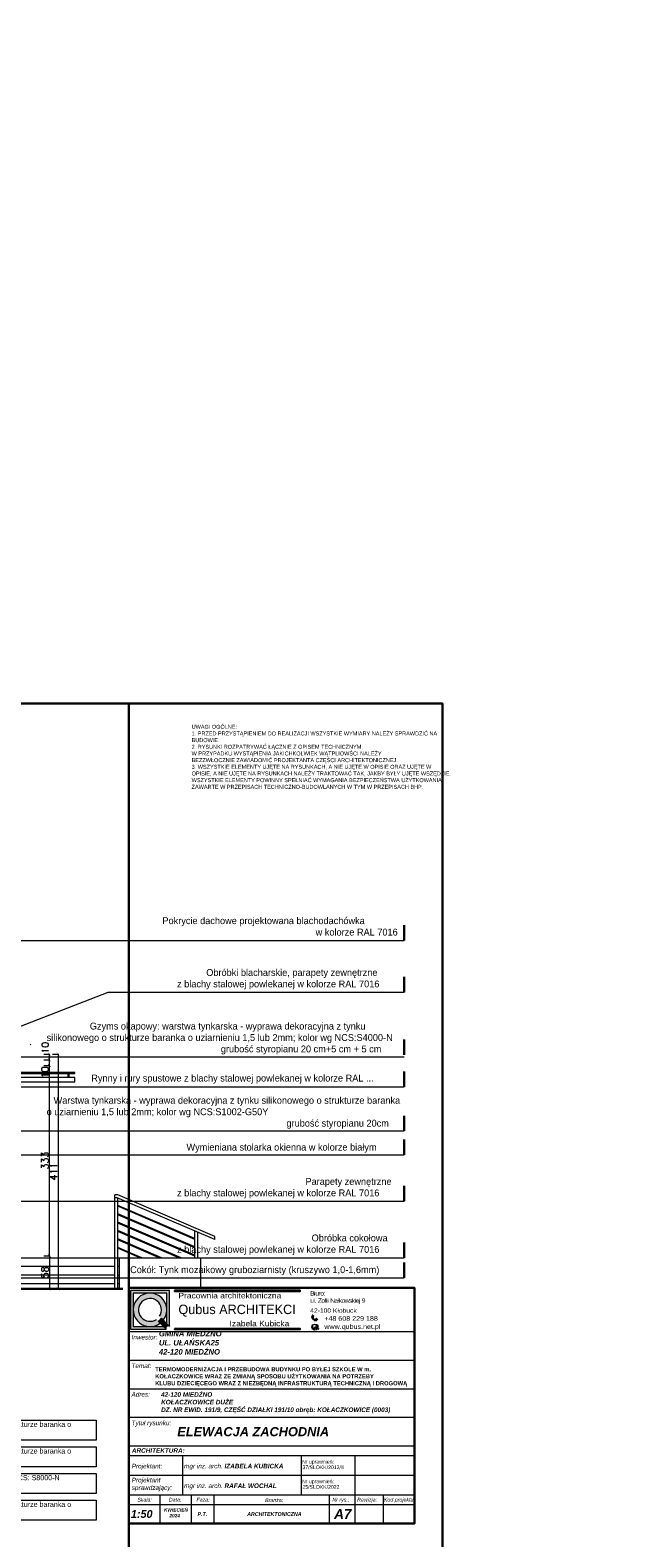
# Model space of a CAD drawing. Header units: millimetres. Extents: x -740 to 33545, y -26688 to 22494.
# Tile 46 of 256: x 5388 to 6449, y 9599 to 12237. Entities that reach past the tile are written whole.
import ezdxf
from ezdxf.enums import TextEntityAlignment as Align

# ---------------------------------------------------------------- set-up
doc = ezdxf.new("R2010")
doc.units = ezdxf.units.MM
doc.header["$MEASUREMENT"] = 0
doc.linetypes.add('ArchiTECH.PC Solid Line Type', pattern=[0])
doc.layers.get('Defpoints').update_dxf_attribs({"color": 252})
doc.layers.add('a3', color=252, linetype='Continuous', lineweight=30, plot=False)
for name, color, linetype, lineweight in [('A_l.widokowa', 252, 'Continuous', 18), ('l. przekrojowa', 252, 'Continuous', 30), ('l.widokowa', 252, 'Continuous', 15), ('l.wypełnien', 252, 'Continuous', 5), ('wymiarowanie', 252, 'Continuous', 9)]:
    doc.layers.add(name, color=color, linetype=linetype, lineweight=lineweight)
doc.styles.add('ArchiTECHStyle1', font='arial.ttf', dxfattribs={"height": 0.16})
doc.styles.add('Roman', font='SIMPLEX')
doc.styles.add('styl2', font='simplex.shx')
doc.dimstyles.new('Skala 1-50', dxfattribs={"dimtxt": 12, "dimasz": 5, "dimexe": 1, "dimexo": 1, "dimgap": 1.5, "dimtad": 1, "dimdec": 1, "dimrnd": 0.5, "dimtxsty": 'styl2', "dimblk": 'ARCHTICK', "dimcen": 5, "dimadec": 0, "dimazin": 0, "dimtfac": 1, "dimtdec": 1, "dimtmove": 1, "dimatfit": 3, "dimldrblk": 'ARCHTICK', "dimfxl": 0, "dimlwd": -1, "dimlwe": -1, "dimarcsym": 0})

# ---------------------------------------------------------------- blocks, each defined once
blk = doc.blocks.new('_ArchTick')
at = {"color": 0, "linetype": 'ByBlock', "const_width": 0.15}
blk.add_lwpolyline([(-0.5, -0.5), (0.5, 0.5)], dxfattribs=at)
blk = doc.blocks.new('*D1987')
at = {"layer": 'Defpoints', "color": 0}
for p in [(5378, 10092.9), (5380.6, 10034.9), (5421.5, 10034.9)]:
    blk.add_point(p, dxfattribs=at)
at = {"layer": 'wymiarowanie', "color": 0}
for p, q in [((5411.5, 10092.9), (5422.5, 10092.9)), ((5421.5, 10092.9), (5421.5, 10034.9)), ((5411.5, 10034.9), (5422.5, 10034.9))]:
    blk.add_line(p, q, dxfattribs=at)
at = {"layer": 'wymiarowanie', "color": 0, "xscale": 5, "yscale": 5, "zscale": 5}
for p, rotation in [((5421.5, 10092.9), 90), ((5421.5, 10034.9), 270)]:
    blk.add_blockref('_ArchTick', p, dxfattribs=dict(at, rotation=rotation))
at = {"layer": 'wymiarowanie', "color": 0, "insert": (5413.7, 10063.9), "char_height": 12, "attachment_point": 5, "rotation": 90, "style": 'styl2'}
blk.add_mtext('58', dxfattribs=at)
blk = doc.blocks.new('*D1988')
at = {"layer": 'Defpoints', "color": 0}
for p in [(5383, 10425.9), (5421.5, 10425.9), (5346.1, 10092.9)]:
    blk.add_point(p, dxfattribs=at)
at = {"layer": 'wymiarowanie', "color": 0}
for p, q in [((5411.5, 10425.9), (5422.5, 10425.9)), ((5421.5, 10092.9), (5421.5, 10425.9)), ((5411.5, 10092.9), (5422.5, 10092.9))]:
    blk.add_line(p, q, dxfattribs=at)
at = {"layer": 'wymiarowanie', "color": 0, "xscale": 5, "yscale": 5, "zscale": 5}
for p, rotation in [((5421.5, 10425.9), 90), ((5421.5, 10092.9), 270)]:
    blk.add_blockref('_ArchTick', p, dxfattribs=dict(at, rotation=rotation))
at = {"layer": 'wymiarowanie', "color": 0, "insert": (5413.7, 10259.4), "char_height": 12, "attachment_point": 5, "rotation": 90, "style": 'styl2'}
blk.add_mtext('333', dxfattribs=at)
blk = doc.blocks.new('*D1989')
at = {"layer": 'Defpoints', "color": 0}
for p in [(5383, 10425.9), (5388, 10435.9), (5421.5, 10435.9)]:
    blk.add_point(p, dxfattribs=at)
at = {"layer": 'wymiarowanie', "color": 0}
for p, q in [((5411.5, 10435.9), (5422.5, 10435.9)), ((5411.5, 10425.9), (5422.5, 10425.9)), ((5421.5, 10425.9), (5421.5, 10435.9))]:
    blk.add_line(p, q, dxfattribs=at)
at = {"layer": 'wymiarowanie', "color": 0, "xscale": 5, "yscale": 5, "zscale": 5}
for p, rotation in [((5421.5, 10435.9), 90), ((5421.5, 10425.9), 270)]:
    blk.add_blockref('_ArchTick', p, dxfattribs=dict(at, rotation=rotation))
at = {"layer": 'wymiarowanie', "color": 0, "insert": (5413.7, 10413.9), "char_height": 12, "attachment_point": 5, "rotation": 90, "style": 'styl2'}
blk.add_mtext('10', dxfattribs=at)
blk = doc.blocks.new('*D1990')
at = {"layer": 'Defpoints', "color": 0}
for p in [(5388, 10445.8), (5388, 10435.9), (5421.5, 10445.8)]:
    blk.add_point(p, dxfattribs=at)
at = {"layer": 'wymiarowanie', "color": 0}
for p, q in [((5411.5, 10445.8), (5422.5, 10445.8)), ((5411.5, 10435.9), (5422.5, 10435.9)), ((5421.5, 10435.9), (5421.5, 10445.8))]:
    blk.add_line(p, q, dxfattribs=at)
at = {"layer": 'wymiarowanie', "color": 0, "xscale": 5, "yscale": 5, "zscale": 5}
for p, rotation in [((5421.5, 10445.8), 90), ((5421.5, 10435.9), 270)]:
    blk.add_blockref('_ArchTick', p, dxfattribs=dict(at, rotation=rotation))
at = {"layer": 'wymiarowanie', "color": 0, "insert": (5414.1, 10457), "char_height": 12, "attachment_point": 5, "rotation": 90, "style": 'styl2'}
blk.add_mtext('10', dxfattribs=at)
blk = doc.blocks.new('*D1991')
at = {"layer": 'Defpoints', "color": 0}
for p in [(5411.5, 10445.8), (5411.5, 10034.9), (5436.7, 10034.9)]:
    blk.add_point(p, dxfattribs=at)
at = {"layer": 'wymiarowanie', "color": 0}
for p, q in [((5426.7, 10445.8), (5437.7, 10445.8)), ((5436.7, 10445.8), (5436.7, 10034.9)), ((5426.7, 10034.9), (5437.7, 10034.9))]:
    blk.add_line(p, q, dxfattribs=at)
at = {"layer": 'wymiarowanie', "color": 0, "xscale": 5, "yscale": 5, "zscale": 5}
for p, rotation in [((5436.7, 10445.8), 90), ((5436.7, 10034.9), 270)]:
    blk.add_blockref('_ArchTick', p, dxfattribs=dict(at, rotation=rotation))
at = {"layer": 'wymiarowanie', "color": 0, "insert": (5429, 10240.3), "char_height": 12, "attachment_point": 5, "rotation": 90, "style": 'styl2'}
blk.add_mtext('411', dxfattribs=at)

msp = doc.modelspace()

# ---------------------------------------------------------------- hatches: boundary and pattern name
for points in [[(5640.16, 10032.31), (5640.16, 10031.28), (5860.47, 10031.28), (5860.47, 10032.31)], [(5640.16, 9965.28), (5640.16, 9964.24), (5860.47, 9964.24), (5860.47, 9965.28)]]:
    msp.add_hatch(color=256).paths.add_polyline_path(points)
at = {"layer": 'l.wypełnien'}
h = msp.add_hatch(color=256, dxfattribs=at)
h.paths.add_polyline_path([(5455.1, 10405.15), (5455.1, 10411.65), (5454.35, 10411.65), (5454.35, 10405.15)])
h.paths.add_polyline_path([(5455.85, 10405.15), (5455.85, 10411.65), (5455.1, 10411.65), (5455.1, 10405.15)])
h.paths.add_polyline_path([(5455.1, 10411.65), (5455.85, 10411.65), (5457.1, 10411.65), (5457.1, 10412.15), (5455.1, 10412.15)])
h.paths.add_polyline_path([(5453.1, 10411.65), (5454.35, 10411.65), (5455.1, 10411.65), (5455.1, 10412.15), (5453.1, 10412.15)])
at = {"layer": 'wymiarowanie'}
h = msp.add_hatch(color=256, dxfattribs=at)
h.paths.add_polyline_path([(5563.48, 10032.31), (5631.54, 10032.31), (5631.54, 9969.72), (5629.48, 9971.78), (5626.87, 9974.39), (5626.87, 9998.28), (5626.87, 10027.64), (5597.51, 10027.64), (5568.15, 10027.64), (5568.15, 9998.28), (5568.15, 9968.92), (5597.51, 9968.92), (5621.4, 9968.92), (5624.01, 9966.31), (5626.07, 9964.24), (5563.48, 9964.24)])
h.paths.add_polyline_path([(5568.15, 9998.28, -0.4142136), (5597.51, 10027.64, -0.4142136), (5626.87, 9998.28, -0.1647641), (5620.83, 9980.43), (5617.49, 9983.77), (5614.13, 9987.13, 10.2455423), (5608.66, 9981.65), (5612.02, 9978.3), (5615.35, 9974.96, -0.1647641), (5597.51, 9968.92, -0.4142136)])
for points in [[(5612.02, 9978.3, 0.0788738), (5617.49, 9983.77), (5620.83, 9980.43), (5626.87, 9974.39), (5629.48, 9971.78, -0.046709), (5624.01, 9966.31), (5621.4, 9968.92), (5615.35, 9974.96)], [(5889.39, 9963.91, 0.0114248), (5889.58, 9964.06), (5889.58, 9963.64)], [(5891.45, 9968.35), (5892.24, 9968.28), (5891.45, 9967.83, 0.0122344), (5891.46, 9968.09, 0.0123937)]]:
    msp.add_hatch(color=256, dxfattribs=at).paths.add_polyline_path(points)
h = msp.add_hatch(color=256, dxfattribs=at)
h.paths.add_polyline_path([(5884.21, 9982.94), (5883.18, 9983.87, -0.2257017), (5882.91, 9985.43), (5880.46, 9987.63, 0.1923995), (5881.01, 9983.98, 0.0725634), (5882.96, 9981.56)])
h.paths.add_polyline_path([(5881.07, 9988.32), (5883.36, 9986.26), (5884.37, 9987.38), (5882.08, 9989.44)])
h = msp.add_hatch(color=256, dxfattribs=at)
h.paths.add_polyline_path([(5885.88, 9968.84), (5890.99, 9965.91, -0.0172131), (5890.83, 9965.59), (5890.32, 9965.88, 0.008189), (5890.31, 9965.89, 0.5397497), (5889.56, 9965.5), (5889.58, 9964.06, -0.0114248), (5889.39, 9963.91)])
h.paths.add_polyline_path([(5885.88, 9968.84), (5891.45, 9968.35, -0.0123937), (5891.46, 9968.09, -0.0122344), (5891.45, 9967.83), (5890.63, 9967.36, 0.5397497), (5890.66, 9966.52, 0.008189), (5890.68, 9966.51), (5891.13, 9966.25, -0.0173245), (5890.99, 9965.91)])
h.paths.add_polyline_path([(5881.9, 9971.1, 0.4200987), (5882.16, 9969.84, -0.5369957), (5882.38, 9969.14, 0.2016291), (5882.16, 9967.83, 0.1070222), (5882.74, 9967, 0), (5882.74, 9967, -0.4365565), (5882.74, 9966.57, 0.1470815), (5882.23, 9966.14, 0.2070349), (5882.17, 9965.5, -0.421728), (5881.96, 9965, -0.3199581)])
h.paths.add_polyline_path([(5882.89, 9964.02, 0.4961021), (5883.76, 9964.53, -0.1925824), (5883.99, 9965.67, -0.3611399), (5884.72, 9965.65, 0.3674112), (5885.55, 9965.53, -1.0208574), (5885.81, 9965.39, -0.1185898), (5885.22, 9964.71, 0.3247332), (5885.16, 9963.9, 0.305926), (5886.66, 9962.85, -0.195201)])
h.paths.add_polyline_path([(5884.67, 9973.11, -0.2349861), (5889.28, 9972.34, 0.5278165), (5888.64, 9971.49, 0.1272686), (5887.84, 9971.82, -0.1207092), (5886.01, 9972.48, 0.0977798)])
h.paths.add_polyline_path([(5888.96, 9969.91, 0.3379247), (5889.26, 9970.56, 0.2733122), (5891.16, 9969.84, -0.0235046), (5891.3, 9969.37, -0.1267146)])
h.paths.add_polyline_path([(5890.99, 9965.91, 0.0173245), (5891.13, 9966.25), (5892.81, 9965.29), (5892.63, 9964.98)])
h.paths.add_polyline_path([(5890.99, 9965.91), (5892.63, 9964.98), (5892.45, 9964.66), (5890.83, 9965.59, 0.0172131)])
h = msp.add_hatch(color=256, dxfattribs=at)
h.paths.add_polyline_path([(5884.21, 9982.94), (5885.24, 9982.02, 0.2257017), (5886.81, 9981.91), (5889.26, 9979.71, -0.1923995), (5885.57, 9979.87, -0.0725634), (5882.96, 9981.56)])
h.paths.add_polyline_path([(5889.88, 9980.39), (5887.59, 9982.44), (5888.6, 9983.56), (5890.89, 9981.5)])

# ---------------------------------------------------------------- linework, layer by layer
for p, q in [((5624.01, 9966.31), (5626.07, 9964.24)), ((5629.48, 9971.78), (5631.54, 9969.72))]:
    msp.add_line(p, q)
for points in [[(5640.16, 10032.31), (5640.16, 10031.28), (5860.47, 10031.28), (5860.47, 10032.31)], [(5640.16, 9965.28), (5640.16, 9964.24), (5860.47, 9964.24), (5860.47, 9965.28)]]:
    msp.add_lwpolyline(points, close=True)
at = {"layer": 'a3'}
for points in [[(3460.21, 11059.38), (3460.21, 9574.38), (5560.21, 9574.38), (5560.21, 11059.38), (3460.21, 11059.38)], [(4009.32, 11059.38), (4009.32, 9574.38), (6109.32, 9574.38), (6109.32, 11059.38), (4009.32, 11059.38)]]:
    msp.add_lwpolyline(points, dxfattribs=at)
at = {"layer": 'A_l.widokowa'}
for p, q in [((5454.35, 10405.15), (5454.35, 10411.65)), ((5455.85, 10405.15), (5455.85, 10411.65)), ((5536.1, 10034.9), (5536.1, 10199.6)), ((5541.1, 10199.6), (5536.1, 10199.6)), ((5540.08, 10194.6), (5536.1, 10194.6)), ((5711.11, 10121.3), (5540.08, 10194.6)), ((5711.11, 10126.74), (5541.1, 10199.6)), ((5541.1, 10034.9), (5541.1, 10194.6)), ((5676.11, 10123.24), (5541.1, 10181.1)), ((5676.11, 10121.61), (5541.1, 10179.47)), ((5676.11, 10108.56), (5541.1, 10166.41)), ((5676.11, 10106.93), (5541.1, 10164.78)), ((5676.11, 10093.87), (5541.1, 10151.73)), ((5676.11, 10092.24), (5541.1, 10150.1)), ((5651.81, 10089.6), (5541.1, 10137.04)), ((5648, 10089.6), (5541.1, 10135.41)), ((5617.54, 10089.6), (5541.1, 10122.35)), ((5613.73, 10089.6), (5541.1, 10120.72)), ((5583.26, 10089.6), (5541.1, 10107.66)), ((5579.45, 10089.6), (5541.1, 10106.03)), ((5544.1, 10034.9), (5544.1, 10089.6))]:
    msp.add_line(p, q, dxfattribs=at)
for points in [[(5360.82, 10412.15), (5466.1, 10412.15), (5466.1, 10413.65), (5360.82, 10413.65)], [(5360.82, 10397.15), (5466.1, 10397.15), (5466.1, 10405.15), (5360.82, 10405.15)], [(5363.71, 10089.6), (5536.1, 10089.6)], [(5541.1, 10089.6), (5686.11, 10089.6)], [(5363.71, 10074.6), (5536.1, 10074.6)], [(5363.71, 10059.6), (5536.1, 10059.6)], [(5541.1, 10074.6), (5544.1, 10074.6)], [(5541.1, 10059.6), (5544.1, 10059.6)], [(5363.71, 10044.6), (5536.1, 10044.6)], [(5541.1, 10044.6), (5544.1, 10044.6)]]:
    msp.add_lwpolyline(points, dxfattribs=at)
msp.add_lwpolyline([(5453.1, 10411.65), (5457.1, 10411.65), (5457.1, 10412.15), (5453.1, 10412.15)], close=True, dxfattribs=at)
at = {"layer": 'l. przekrojowa'}
for p in [(3626.8, 10034.9), (5348.71, 10034.9)]:
    msp.add_line(p, (5549.99, 10034.9), dxfattribs=at)
at = {"layer": 'l.widokowa'}
for p, q in [((5387.59, 10462.93), (5388.78, 10462.24)), ((5676.11, 10089.6), (5676.11, 10136.3)), ((5681.11, 10089.6), (5681.11, 10134.16)), ((5711.11, 10121.3), (5711.11, 10126.74))]:
    msp.add_line(p, q, dxfattribs=at)
msp.add_lwpolyline([(5681.11, 10089.6), (5686.11, 10089.6), (5686.11, 10039.29)], dxfattribs=at)
at = {"layer": 'wymiarowanie', "lineweight": 30}
for p, q in [((6042.39, 10644.69), (6042.39, 10671.38)), ((6042.39, 10554.03), (6042.39, 10580.72)), ((6042.39, 10444.47), (6042.39, 10471.16)), ((6042.39, 10388.78), (6042.39, 10415.47)), ((6042.39, 10311.39), (6042.39, 10338.08)), ((6042.39, 10269.4), (6042.39, 10296.09)), ((6042.39, 10188.4), (6042.39, 10215.1)), ((6042.39, 10089.6), (6042.39, 10116.29)), ((6042.39, 10054.38), (6042.39, 10081.08))]:
    msp.add_line(p, q, dxfattribs=at)
at = {"layer": 'wymiarowanie'}
for p, q in [((5031.29, 10644.69), (6042.39, 10644.69)), ((5300.61, 10467.35), (5524.48, 10554.03)), ((5524.48, 10554.03), (6042.39, 10554.03)), ((5199.59, 10441.28), (6042.39, 10441.28)), ((5359.8, 10388.78), (6042.39, 10388.78)), ((5248.11, 10311.39), (6042.39, 10311.39)), ((4922.47, 10269.4), (6042.39, 10269.4)), ((4932.47, 10188.4), (6042.39, 10188.4)), ((5298.88, 10089.6), (6042.39, 10089.6)), ((5312.65, 10054.38), (6042.39, 10054.38)), ((5624.01, 9966.31), (5612.02, 9978.3)), ((5629.48, 9971.78), (5617.49, 9983.77)), ((5880.46, 9987.63), (5882.91, 9985.43)), ((5882.08, 9989.44), (5881.07, 9988.32)), ((5881.07, 9988.32), (5883.36, 9986.26)), ((5882.08, 9989.44), (5884.37, 9987.38)), ((5883.18, 9983.87), (5887.58, 9979.9)), ((5883.36, 9986.26), (5884.37, 9987.38)), ((5889.26, 9979.71), (5886.81, 9981.91)), ((5887.59, 9982.44), (5888.6, 9983.56)), ((5889.88, 9980.39), (5887.59, 9982.44)), ((5890.89, 9981.5), (5888.6, 9983.56)), ((5890.89, 9981.5), (5889.88, 9980.39)), ((5892.24, 9968.28), (5885.88, 9968.84)), ((5885.88, 9968.84), (5892.63, 9964.98)), ((5889.58, 9963.64), (5885.88, 9968.84)), ((5889.56, 9965.5), (5889.58, 9963.64)), ((5890.31, 9965.89), (5892.45, 9964.66)), ((5890.63, 9967.36), (5892.24, 9968.28)), ((5890.66, 9966.52), (5892.81, 9965.29)), ((5892.63, 9964.98), (5892.45, 9964.66)), ((5892.63, 9964.98), (5892.81, 9965.29))]:
    msp.add_line(p, q, dxfattribs=at)
at = {"layer": 'wymiarowanie', "linetype": 'ArchiTECH.PC Solid Line Type', "lineweight": 9}
for p, q in [((5560.21, 9760.39), (5560.21, 10010.39)), ((5560.21, 9960.39), (6060.21, 9960.39)), ((5560.21, 9910.39), (6060.21, 9910.39)), ((5560.21, 9860.39), (6060.21, 9860.39)), ((5560.21, 9810.39), (6060.21, 9810.39)), ((5560.21, 9693.19), (5560.21, 9760.39)), ((5560.21, 9760.39), (6060.21, 9760.39)), ((5560.21, 9743.19), (6060.21, 9743.19)), ((5654.2, 9743.19), (5654.2, 9674.38)), ((5862.17, 9743.19), (5862.17, 9674.38)), ((5955.84, 9743.19), (5955.84, 9674.38)), ((5560.21, 9708.78), (6060.21, 9708.78)), ((5560.21, 9674.38), (6060.21, 9674.38)), ((5560.21, 9674.38), (6060.21, 9674.38)), ((5560.21, 9674.38), (6060.21, 9674.38)), ((5560.21, 9674.38), (6060.21, 9674.38)), ((5560.21, 9674.38), (6060.21, 9674.38)), ((5560.21, 9657.71), (6060.21, 9657.71)), ((5614.9, 9674.38), (5614.9, 9624.38)), ((5669.59, 9674.38), (5669.59, 9624.38)), ((5709.41, 9674.38), (5709.41, 9624.38)), ((5911.02, 9674.38), (5911.02, 9624.38)), ((5955.84, 9674.38), (5955.84, 9624.38)), ((6005.52, 9674.38), (6005.52, 9624.38))]:
    msp.add_line(p, q, dxfattribs=at)
at = {"layer": 'wymiarowanie', "lineweight": 30}
msp.add_lwpolyline([(5560.21, 10037), (6060.21, 10037), (6060.21, 9624.38), (5560.21, 9624.38)], close=True, dxfattribs=at)
at = {"layer": 'wymiarowanie'}
for points in [[(5631.54, 9969.72), (5631.54, 10032.31), (5563.48, 10032.31), (5563.48, 9964.24), (5626.07, 9964.24)], [(5626.87, 9974.39), (5626.87, 10027.64), (5568.15, 10027.64), (5568.15, 9968.92), (5621.4, 9968.92)]]:
    msp.add_lwpolyline(points, dxfattribs=at)
for points in [[(4971.63, 9805.13), (5503.38, 9805.13), (5503.38, 9770.57), (4971.63, 9770.57)], [(4971.63, 9758.46), (5503.38, 9758.46), (5503.38, 9723.9), (4971.63, 9723.9)], [(4971.63, 9711.78), (5503.38, 9711.78), (5503.38, 9677.22), (4971.63, 9677.22)], [(4971.63, 9665.1), (5503.38, 9665.1), (5503.38, 9630.54), (4971.63, 9630.54)]]:
    msp.add_lwpolyline(points, close=True, dxfattribs=at)
at = {"layer": 'wymiarowanie', "lineweight": 13}
msp.add_circle((5886.21, 9968.09), 5.25, dxfattribs=at)
at = {"layer": 'wymiarowanie'}
for centre, radius, start, end in [((5597.51, 9998.28), 29.36, 322.57509, 307.42491), ((5597.51, 9998.28), 20.02, 326.14921, 303.85079), ((5597.51, 9998.28), 24.69, 305.9804, 324.0196), ((5885.31, 9986.48), 4.98, 166.67958, 210.24197), ((5890.26, 9989.47), 10.76, 210.73037, 227.33158), ((5884.68, 9984.93), 1.84, 164.3158, 215.19037), ((5890.07, 9989.64), 10.76, 228.6417, 245.24291), ((5883.74, 9969.4), 3.82, 53.63525, 75.97372), ((5886.13, 9983.62), 1.84, 240.78291, 291.65748), ((5887.61, 9984.41), 4.98, 245.7313, 289.2937), ((5888.27, 9975.9), 4.1, 236.50654, 264.03785), ((5889.25, 9971.7), 0.649, 87.29907, 197.66327), ((5597.51, 9998.28), 41.52, 309.65143, 320.34857), ((5882.64, 9970.59), 0.895, 145.81653, 236.96537), ((5881.82, 9965.35), 0.379, 291.2453, 22.71136), ((5883.83, 9968.23), 1.71, 147.73007, 193.32869), ((5882.94, 9965.75), 0.809, 150.948, 197.73589), ((5882.04, 9969.42), 0.443, 321.3211, 74.26354), ((5884.37, 9968.75), 2.39, 202.61984, 227.05452), ((5883.21, 9965.51), 1.16, 113.52157, 146.9902), ((5882.54, 9966.78), 0.293, 313.10426, 47.44022), ((5883.13, 9964.61), 0.638, 247.55357, 353.09799), ((5885.31, 9964.82), 1.57, 147.18676, 190.78958), ((5884.34, 9965.22), 0.575, 48.68881, 128.11552), ((5885.21, 9966.08), 0.646, 221.07993, 301.77551), ((5885.75, 9964.26), 0.69, 140.11365, 212.07498), ((5886.68, 9964.49), 1.63, 201.19555, 269.23648), ((5884.1, 9966.28), 1.93, 305.31298, 332.36541), ((5885.68, 9965.46), 0.15, 330.54591, 152.91124), ((5887.6, 9970.12), 1.72, 14.92604, 81.86713), ((5888.69, 9970.43), 0.589, 297.9169, 12.60242), ((5891.19, 9974.18), 4.82, 242.38997, 271.27687), ((5890.82, 9971.81), 2, 218.55426, 279.6995), ((5890.06, 9965.45), 0.503, 59.2997, 174.60822), ((5890.92, 9966.95), 0.503, 125.86793, 241.17645)]:
    msp.add_arc(centre, radius, start, end, dxfattribs=at)

# ---------------------------------------------------------------- texts
for s, insert, char_height, width, attachment_point in [('{\\fCentury Gothic|b0|i1|c238|p34;}\\P{\\fCentury Gothic|b0|i0|c238|p34;\\H0.95565x;UWAGI OGÓLNE:}\\P{\\fCentury Gothic|b0|i0|c238|p34;\\H0.95565x;1. PRZED PRZYSTĄPIENIEM DO REALIZACJI WSZYSTKIE WYMIARY NALEŻY SPRAWDZIĆ NA}\\P{\\fCentury Gothic|b0|i0|c238|p34;\\H0.95565x;BUDOWIE.}\\P{\\fCentury Gothic|b0|i0|c238|p34;\\H0.95565x;2. }{\\fCentury Gothic|b0|i0|c238|p34;\\H0.95565x;\\C7;RYSUNKI ROZPATRYWAĆ ŁĄCZNIE Z OPISEM TECHNICZNYM.}\\P{\\fCentury Gothic|b0|i0|c238|p34;\\H0.95565x;\\C7;W PRZYPADKU WYSTĄPIENIA JAKICHKOLWIEK WĄTPLIOWŚCI NALEŻY }\\P{\\fCentury Gothic|b0|i0|c238|p34;\\H0.95565x;\\C7;BEZZWŁOCZNIE ZAWIADOMIĆ PROJEKTANTA CZĘŚCI ARCHITEKTONICZNEJ.}\\P{\\fCentury Gothic|b0|i0|c238|p34;\\H0.95565x;3. WSZYSTKIE ELEMENTY UJĘTE NA RYSUNKACH, A NIE UJĘTE W OPISIE ORAZ UJĘTE W}\\P{\\fCentury Gothic|b0|i0|c238|p34;\\H0.95565x;OPISIE, A NIE UJĘTE NA RYSUNKACH NALEŻY TRAKTOWAĆ TAK, JAKBY BYŁY UJĘTE WSZĘDZIE.}\\P{\\fCentury Gothic|b0|i0|c238|p34;\\H0.95565x;WSZYSTKIE ELEMENTY POWINNY SPEŁNIAĆ WYMAGANIA BEZPIECZEŃSTWA UŻYTKOWANIA}\\P{\\fCentury Gothic|b0|i0|c238|p34;\\H0.95565x;ZAWARTE W PRZEPISACH TECHNICZNO-BUDOWLANYCH W TYM W PRZEPISACH BHP.}', (5670.33, 10972.02), 7.32484, 465.5268, 4), ('{\\fCentury Gothic|b0|i0|c238|p34;\\W1.15;Pracownia architektoniczna}', (5647.19, 10028.02), 9.6206, 217.3406, 1), ('{\\fCentury Gothic|b0|i0|c238|p34;\\W1.15;\\T0.8;Biuro:\\Pul. Zofii Nałkowskiej 9}', (5877.87, 10031.02), 7.6196, 296.6769, 1), ('{\\fCentury Gothic|b0|i0|c238|p34;\\W1.15;42-100 Kłobuck}', (5877.87, 10000.84), 7.6196, 296.6769, 1), ('{\\fCentury Gothic|b0|i0|c238|p34;\\W1.15;Izabela Kubicka}', (5736.72, 9979.22), 9.6206, 217.3406, 1), ('{\\fCentury Gothic|b0|i0|c238|p34;\\W1.15;www.qubus.net.pl}', (5902.55, 9973.11), 8.0883, 314.9282, 1), ('{\\fCentury Gothic|b0|i0|c238|p34;\\W1.15;+48 608 229 188}', (5902.55, 9987.29), 8.0883, 314.9282, 1)]:
    msp.add_mtext(s, dxfattribs=dict(insert=insert, char_height=char_height, width=width, attachment_point=attachment_point))
at = {"insert": (5601.95, 9897.98), "char_height": 7.33333, "width": 491.9512, "attachment_point": 1, "style": 'Roman'}
msp.add_mtext('\\pl4.713742,t9.628161;{\\fCentury Gothic|b1|i0|c238|p34;TERMOMODERNIZACJA I PRZEBUDOWA BUDYNKU PO BYŁEJ SZKOLE W m. }\\P\\pl4.713742,t9.628161;{\\fCentury Gothic|b1|i0|c238|p34;KOŁACZKOWICE WRAZ ZE ZMIANĄ SPOSOBU UŻYTKOWANIA NA POTRZEBY }\\P\\pl4.713742,t9.628161;{\\fCentury Gothic|b1|i0|c238|p34;KLUBU DZIECIĘCEGO WRAZ Z NIEZBĘDNĄ INFRASTRUKTURĄ TECHNICZNĄ I DROGOWĄ}', dxfattribs=at)
at = {"layer": 'wymiarowanie', "style": 'ArchiTECHStyle1'}
for s, p in [('Nr uprawnień:', (5863.72, 9727.42)), ('37/SLOKK/2012/II', (5864.41, 9717.66)), ('Nr uprawnień:', (5863.72, 9693.02)), ('25/SLOKK/2022', (5864.41, 9683.26))]:
    msp.add_text(s, height=6.4, dxfattribs=at).set_placement(p, align=Align.BOTTOM_LEFT)
at = {"layer": 'wymiarowanie', "attachment_point": 1}
for s, insert, char_height, width in [('\\pi202.60874;{\\fCentury Gothic|b0|i0|c238|p34;Pokrycie dachowe projektowana blachodachówka}\\P\\pi470.78474;{\\fCentury Gothic|b0|i0|c238|p34;w kolorze RAL 7016}', (2571.09, 12236.42), 12, 621.5287), ('\\pi279.30074;{\\fCentury Gothic|b0|i0|c238|p34;Obróbki blacharskie, parapety zewnętrzne}\\P\\pi223.76474;{\\fCentury Gothic|b0|i0|c238|p34; z blachy stalowej powlekanej w kolorze RAL 7016}', (2571.09, 12145.76), 12, 621.5287), ('\\pi75.04874;{\\fCentury Gothic|b0|i0|c238|p34;Gzyms okapowy: warstwa tynkarska - wyprawa dekoracyjna z tynku }\\pi74.52074;{\\fCentury Gothic|b0|i0|c238|p34;silikonowego o strukturze baranka o uziarnieniu 1,5 lub 2mm; kolor wg }\\pi75.55274;{\\fCentury Gothic|b0|i0|c238|p34;NCS:S4000-N}\\P\\pi304.86074;{\\fCentury Gothic|b0|i0|c238|p34;grubość styropianu 20 cm+5 cm + 5 cm}\\P\\pi621.52874;{\\fCentury Gothic|b0|i0|c238|p34; }', (2571.09, 12058.63), 12, 621.5287), ('\\pi11.65274;{\\fCentury Gothic|b0|i0|c238|p34;Warstwa tynkarska - wyprawa dekoracyjna z tynku silikonowego o strukturze }\\pi12.21674;{\\fCentury Gothic|b0|i0|c238|p34;baranka o uziarnieniu 1,5 lub 2mm; kolor wg NCS:S1002-G50Y}\\P\\pi419.66474;{\\fCentury Gothic|b0|i0|c238|p34;grubość styropianu 20cm}\\P\\pi621.52874;{\\fCentury Gothic|b0|i0|c238|p34; }', (2571.09, 11922.09), 12, 621.5287), ('\\pi463.76474;{\\fCentury Gothic|b0|i0|c238|p34;Obróbka cokołowa}\\P\\pi223.76474;{\\fCentury Gothic|b0|i0|c238|p34; z blachy stalowej powlekanej w kolorze RAL 7016}', (2571.09, 11681.33), 12, 621.5287), ('\\pi621.52874;{\\fCentury Gothic|b0|i0|c238|p34;}\\P{\\fCentury Gothic|b0|i0|c238|p34;Daszek szklany systemowy o wym. 200 x 120 cm wykonany ze szkła }{\\fCentury Gothic|b0|i0|c238|p34;bezpiecznego 6.6.3 ESG/VSG}\\P{\\fCentury Gothic|b0|i0|c238|p34;mocowany na wspornikach w konstrukcji stalowej }\\P{\\fCentury Gothic|b0|i0|c238|p34;ocynkowancy i malowanych proszkowo w kolorze RAL 7016}', (2065.54, 10895.53), 12, 621.5287), ('\\pi202.60874;{\\fCentury Gothic|b0|i0|c238|p34;Pokrycie dachowe projektowana blachodachówka}\\P\\pi470.78474;{\\fCentury Gothic|b0|i0|c238|p34;w kolorze RAL 7016}', (5416.61, 10685.24), 12, 621.5287), ('\\pi202.60874;{\\fCentury Gothic|b0|i0|c238|p34;Pokrycie dachowe projektowana blachodachówka}\\P\\pi470.78474;{\\fCentury Gothic|b0|i0|c238|p34;w kolorze RAL 7016}', (2585.56, 10681.93), 12, 621.5287), ('\\pi279.30074;{\\fCentury Gothic|b0|i0|c238|p34;Obróbki blacharskie, parapety zewnętrzne}\\P\\pi223.76474;{\\fCentury Gothic|b0|i0|c238|p34; z blachy stalowej powlekanej w kolorze RAL 7016}', (2585.56, 10591.27), 12, 621.5287), ('\\pi279.30074;{\\fCentury Gothic|b0|i0|c238|p34;Obróbki blacharskie, parapety zewnętrzne}\\P\\pi223.76474;{\\fCentury Gothic|b0|i0|c238|p34; z blachy stalowej powlekanej w kolorze RAL 7016}', (5416.61, 10594.58), 12, 621.5287), ('\\pi75.04874;{\\fCentury Gothic|b0|i0|c238|p34;Gzyms okapowy: warstwa tynkarska - wyprawa dekoracyjna z tynku }\\pi74.52074;{\\fCentury Gothic|b0|i0|c238|p34;silikonowego o strukturze baranka o uziarnieniu 1,5 lub 2mm; kolor wg }\\pi75.55274;{\\fCentury Gothic|b0|i0|c238|p34;NCS:S4000-N}\\P\\pi304.86074;{\\fCentury Gothic|b0|i0|c238|p34;grubość styropianu 20 cm+5 cm + 5 cm}\\P\\pi621.52874;{\\fCentury Gothic|b0|i0|c238|p34; }', (2585.56, 10504.14), 12, 621.5287), ('\\pi75.04874;{\\fCentury Gothic|b0|i0|c238|p34;Gzyms okapowy: warstwa tynkarska - wyprawa dekoracyjna z tynku }\\pi74.52074;{\\fCentury Gothic|b0|i0|c238|p34;silikonowego o strukturze baranka o uziarnieniu 1,5 lub 2mm; kolor wg }\\pi75.55274;{\\fCentury Gothic|b0|i0|c238|p34;NCS:S4000-N}\\P\\pi304.86074;{\\fCentury Gothic|b0|i0|c238|p34;grubość styropianu 20 cm+5 cm + 5 cm}\\P\\pi621.52874;{\\fCentury Gothic|b0|i0|c238|p34; }', (5416.61, 10500.81), 12, 621.5287), ('\\pi78.15674;{\\fCentury Gothic|b0|i0|c238|p34;Rynny i rury spustowe z blachy stalowej powlekanej w kolorze RAL ...}', (5416.61, 10409.83), 12, 621.5287), ('\\pi11.65274;{\\fCentury Gothic|b0|i0|c238|p34;Warstwa tynkarska - wyprawa dekoracyjna z tynku silikonowego o strukturze }\\pi12.21674;{\\fCentury Gothic|b0|i0|c238|p34;baranka o uziarnieniu 1,5 lub 2mm; kolor wg NCS: S 0580 Y10R}\\P\\pi419.66474;{\\fCentury Gothic|b0|i0|c238|p34;grubość styropianu 20cm}\\P\\pi621.52874;{\\fCentury Gothic|b0|i0|c238|p34; }', (2585.56, 10367.6), 12, 621.5287), ('\\pi11.65274;{\\fCentury Gothic|b0|i0|c238|p34;Warstwa tynkarska - wyprawa dekoracyjna z tynku silikonowego o strukturze }\\pi12.21674;{\\fCentury Gothic|b0|i0|c238|p34;baranka o uziarnieniu 1,5 lub 2mm; kolor wg NCS:S1002-G50Y}\\P\\pi419.66474;{\\fCentury Gothic|b0|i0|c238|p34;grubość styropianu 20cm}\\P\\pi621.52874;{\\fCentury Gothic|b0|i0|c238|p34; }', (5416.61, 10370.91), 12, 621.5287), ('\\pi244.71674;{\\fCentury Gothic|b0|i0|c238|p34;Wymieniana stolarka okienna w kolorze białym}', (5416.61, 10288.99), 12, 621.5287), ('\\pi452.88074;{\\fCentury Gothic|b0|i0|c238|p34;Parapety zewnętrzne}\\P\\pi223.76474;{\\fCentury Gothic|b0|i0|c238|p34; z blachy stalowej powlekanej w kolorze RAL 7016}', (5416.61, 10228.95), 12, 621.5287), ('\\pi463.76474;{\\fCentury Gothic|b0|i0|c238|p34;Obróbka cokołowa}\\P\\pi223.76474;{\\fCentury Gothic|b0|i0|c238|p34; z blachy stalowej powlekanej w kolorze RAL 7016}', (5416.61, 10130.15), 12, 621.5287), ('\\pi146.14874;{\\fCentury Gothic|b0|i0|c238|p34;Cokół: Tynk mozaikowy gruboziarnisty (kruszywo 1,0-1,6mm)}\\P\\pi621.52874;{\\fCentury Gothic|b0|i0|c238|p34; }', (5416.61, 10074.6), 12, 621.5287), ('{\\fCentury Gothic|b0|i0|c238|p34;Qubus ARCHITEKCI}', (5647.23, 10007.43), 16.5424, 250.7895), ('{\\fCentury Gothic|b0|i0|c238|p34;Warstwa tynkarska - wyprawa dekoracyjna z tynku silikonowego o strukturze baranka }{\\fCentury Gothic|b0|i0|c238|p34;o uziarnieniu 1,5 lub 2mm; kolor wg NCS: S1002-G50Y}', (4979.43, 9802.57), 9, 522.7593), ('{\\fCentury Gothic|b0|i0|c238|p34;Warstwa tynkarska - wyprawa dekoracyjna z tynku silikonowego o strukturze baranka }{\\fCentury Gothic|b0|i0|c238|p34;o uziarnieniu 1,5 lub 2mm; kolor wg NCS: S4000-N}', (4979.43, 9755.89), 9, 522.7593), ('{\\fCentury Gothic|b0|i0|c238|p34;Tynk mozaikowy gruboziarnisty (kruszywo 1,0-1,6mm) w kolorze wg NCS: S8000-N}', (4979.43, 9709.21), 9, 522.7593), ('{\\fCentury Gothic|b0|i0|c238|p34;Warstwa tynkarska - wyprawa dekoracyjna z tynku silikonowego o strukturze baranka }{\\fCentury Gothic|b0|i0|c238|p34;o uziarnieniu 1,5 lub 2mm; kolor wg NCS}{\\fCentury Gothic|b0|i0|c238|p34;\\H1.33333x; }{\\fCentury Gothic|b0|i0|c238|p34;\\H1.00000x;S 0580 Y10R}', (4979.43, 9662.53), 9, 522.7593)]:
    msp.add_mtext(s, dxfattribs=dict(at, insert=insert, char_height=char_height, width=width))
at = {"layer": 'wymiarowanie', "ltscale": 0.45, "attachment_point": 1}
for s, insert, char_height, width in [('{\\fArial CE|b0|i1|c238|p34;Inwestor:}', (5565.17, 9954.43), 7.9972, 507.9365), ('{\\fArial|b1|i1|c238|p34;\\C7;GMINA MIEDŹNO\\PUL. UŁAŃSKA25\\P42-120 MIEDŹNO}', (5613.16, 9961.46), 9.551, 542.8998), ('{\\fArial CE|b0|i1|c238|p34;Temat:}', (5565.17, 9904.43), 7.9972, 507.9365), ('{\\fArial CE|b0|i1|c238|p34;Adres:}', (5565.17, 9854.43), 7.9972, 507.9365), ('{\\fArial|b1|i1|c238|p34;\\C7;42-120 MIEDŹNO\\PKOŁACZKOWICE DUŻE\\P\\A1;DZ. NR EWID. 191/9, CZĘŚĆ DZIAŁKI 191/10\\A1; obręb: KOŁACZKOWICE (0003)}', (5616.97, 9854.21), 8, 433.6091), ('{\\fArial CE|b0|i1|c238|p34;Tytuł rysunku:}', (5565.17, 9804.43), 7.9972, 507.9365), ('{\\fArial|b1|i1|c238|p34;ELEWACJA ZACHODNIA}', (5645.21, 9793.16), 16, 507.9365), ('{\\fArial|b1|i1|c238|p34;ARCHITEKTURA:}', (5565.79, 9756.25), 7.9972, 507.9365), ('{\\fArial CE|b0|i1|c238|p34;Projektant:}', (5565.57, 9728.94), 7.9972, 507.9365), ('{\\fArial CE|b0|i1|c238|p34;mgr inż. arch. \\fArial CE|b1|i1|c238|p34;IZABELA KUBICKA}', (5657.16, 9728.94), 7.9972, 507.9365), ('{\\fArial CE|b0|i1|c238|p34;Projektant\\Psprawdzający:}', (5565.57, 9704.55), 7.9972, 507.9365), ('{\\fArial CE|b0|i1|c238|p34;mgr inż. arch. \\fArial CE|b1|i1|c238|p34;RAFAŁ WOCHAL}', (5657.16, 9694.54), 7.9972, 507.9365), ('{\\fArial CE|b0|i1|c238|p34;Skala:}', (5575.44, 9669.43), 6.5, 507.9365), ('{\\fArial CE|b0|i1|c238|p34;Data:}', (5630.6, 9669.43), 6.5, 507.9365), ('{\\fArial CE|b0|i1|c238|p34;Faza:}', (5678.82, 9669.43), 6.5862, 507.9365), ('{\\fArial CE|b0|i1|c238|p34;Branża:}', (5798.94, 9668.62), 6.5862, 507.9365), ('{\\fArial CE|b0|i1|c238|p34;Nr rys.:}', (5916.69, 9669.43), 6.5862, 507.9365), ('{\\fArial CE|b0|i1|c238|p34;Rewizja:}', (5960.06, 9669.43), 6.5862, 507.9365), ('{\\fArial CE|b0|i1|c238|p34;Kod projektu:}', (6006.84, 9669.43), 6.5862, 507.9365), ('{\\fArial|b1|i1|c238|p34;1:50}', (5564.11, 9647.93), 13.545, 406.3492), ('\\pt16.667;{\\fArial|b1|i1|c238|p34;     KWIECIEŃ}\\P\\pt16.667;{\\fArial|b1|i1|c238|p34;         2024}', (5610.31, 9651.21), 6, 507.9365), ('{\\fArial CE|b1|i1|c238|p34;P.T.}', (5680.75, 9644.35), 6.5862, 507.9365), ('{\\fArial CE|b1|i1|c238|p34;ARCHITEKTONICZNA}', (5767.58, 9644.35), 6.5862, 507.9365), ('{\\fArial|b1|i1|c238|p34;A7}', (5919.76, 9649.57), 16.9312, 507.9365)]:
    msp.add_mtext(s, dxfattribs=dict(at, insert=insert, char_height=char_height, width=width))

# ---------------------------------------------------------------- dimensions: what is measured, and where the dimension line sits
at = {"layer": 'wymiarowanie'}
for base, p1, p2, picture, middle in [((5421.47, 10445.75), (5387.96, 10435.91), (5387.96, 10445.75), '*D1990', (5421.86, 10456.97)), ((5421.47, 10435.91), (5382.96, 10425.91), (5387.96, 10435.91), '*D1989', (5421.47, 10413.89))]:
    dim = msp.add_linear_dim(base=base, p1=p1, p2=p2, angle=90, dimstyle='Skala 1-50', override={"dimtmove": 1, "dimfxl": 10}, dxfattribs=at)
    dim.commit()
    dim.dimension.update_dxf_attribs({"geometry": picture, "text_midpoint": middle, "dimtype": 160})
for base, p1, p2, override, picture, middle in [((5436.6666, 10034.9049), (5411.4749, 10445.7543), (5411.4749, 10034.9049), {"dimtmove": 0, "dimfxl": 10}, '*D1991', (5429.0166, 10240.3296)), ((5421.47, 10425.91), (5346.1, 10092.9), (5382.96, 10425.91), {"dimtmove": 1, "dimfxl": 10}, '*D1988', (5413.67, 10259.41)), ((5421.47, 10034.9), (5377.96, 10092.9), (5380.57, 10034.9), {"dimtmove": 0, "dimfxl": 10}, '*D1987', (5413.67, 10063.9))]:
    dim = msp.add_linear_dim(base=base, p1=p1, p2=p2, angle=90, dimstyle='Skala 1-50', override=override, dxfattribs=at)
    dim.commit()
    dim.dimension.update_dxf_attribs({"geometry": picture, "text_midpoint": middle})

doc.saveas('drawing.dxf')
